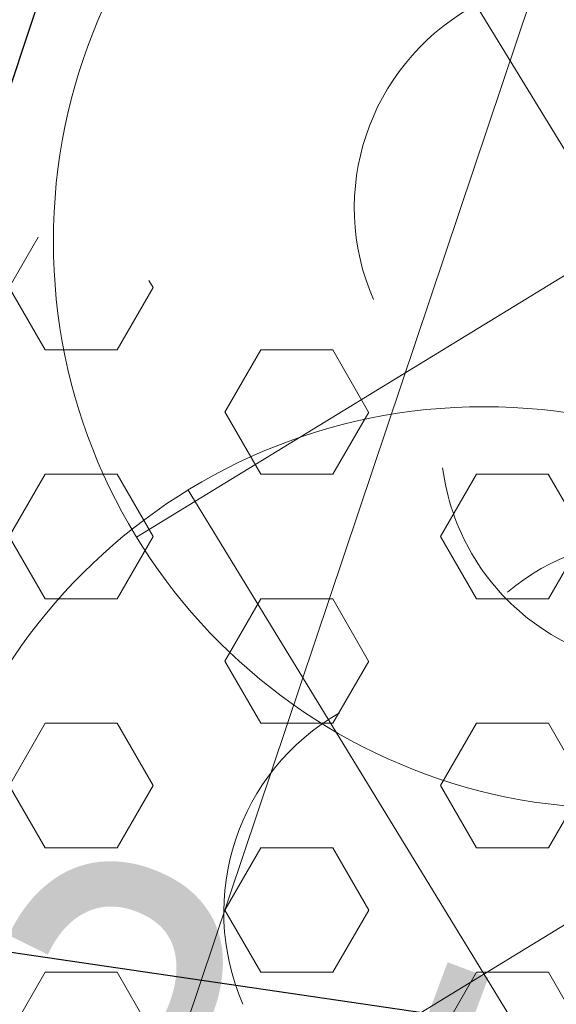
# Model space of a CAD drawing. Header units: metres. Extents: x 6599773 to 13199707, y 5688499 to 11377233.
# Tile 74 of 256: x 6599921.663 to 6599922.596, y 5688756.522 to 5688758.234. Entities that reach past the tile are written whole.
import ezdxf
from ezdxf import colors
from ezdxf.entities.mleader import LeaderData, LeaderLine
from ezdxf.enums import TextEntityAlignment as Align
from ezdxf.math import Vec2, Vec3

# ---------------------------------------------------------------- set-up
doc = ezdxf.new("R2010")
doc.units = ezdxf.units.M
doc.header["$MEASUREMENT"] = 0
for name, pattern in [('1', [0]), ('BUF', [0]), ('GUK', [2, 1.5, -0.5])]:
    doc.linetypes.add(name, pattern=pattern)
doc.layers.get('0').update_dxf_attribs({"linetype": 'CONTINUOUS', "lineweight": 5})
for name, color, linetype, lineweight in [('_kolor chodnik', 50, '1', 0), ('_kolor umocn', 7, '1', 5), ('_kolor zjazdy kostka', 7, '1', 0), ('_kolor ścieżka', 10, '1', 0), ('_opiskd', 14, 'CONTINUOUS', 15), ('_wycinka', 10, 'BUF', 15), ('AS__Nowe_granice', 140, 'CONTINUOUS', 30), ('Kontury', 90, 'GUK', 5), ('OTK_L_5', 7, 'CONTINUOUS', 5), ('OTZ_L_1', 7, 'CONTINUOUS', 5), ('OTZ_T_0', 7, 'CONTINUOUS', 13), ('P_SUKP_E_T_0', 7, 'CONTINUOUS', 5)]:
    doc.layers.add(name, color=color, linetype=linetype, lineweight=lineweight)
doc.layers.add('_kolor jezdnia', color=7, linetype='1', lineweight=0, true_color=0x00dbdb)
doc.styles.add('opis drzewa', font='ARIALN.TTF', dxfattribs={"width": 0.7, "height": 1.6})
doc.styles.add('STYL_ARIAL', font='ARIALN.TTF', dxfattribs={"width": 0.75, "oblique": 0.1})
pattern_1 = [(45, (0, 0), (-0.1767766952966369, 0.1767766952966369), []), (135, (0, 0), (-0.1767766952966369, -0.1767766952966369), [])]

# ---------------------------------------------------------------- blocks, each defined once
blk = doc.blocks.new('ddddd')
at = {"layer": '_wycinka'}
for p, q in [((6600244.106448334, 5690836.218476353), (6600245.135551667, 5690834.535523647)), ((6600245.462476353, 5690835.891551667), (6600243.779523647, 5690834.862448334))]:
    blk.add_line(p, q, dxfattribs=at)
blk.add_circle((6600244.621, 5690835.377), 0.986329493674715, dxfattribs=at)
blk = doc.blocks.new('_Dot')
at = {"color": 0, "linetype": 'ByBlock', "lineweight": -2}
blk.add_line((-0.5, 0), (-1, 0), dxfattribs=at)
at = {"color": 0, "linetype": 'ByBlock', "const_width": 0.5}
blk.add_lwpolyline([(-0.25, 0, 1), (0.25, 0, 1)], format="xyb", close=True, dxfattribs=at)
blk = doc.blocks.new('922')
at = {"layer": 'OTZ_T_0', "color": 0}
blk.add_circle((0, 0), 0.05, dxfattribs=at)
for centre, radius, start, end in [((0, 0.35), 0.4, 50.114, 129.886), ((-0.35, 0.1), 0.4, 119.84816, 203.51949), ((0.35, 0.1), 0.4, 336.88451, 60.15184), ((-0.2, -0.3), 0.4, 187.477, 278.47884), ((0.2, -0.275), 0.425, 262.6459300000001, 349.62892)]:
    blk.add_arc(centre, radius, start, end, dxfattribs=at)

msp = doc.modelspace()

# ---------------------------------------------------------------- hatches: boundary and pattern name
at = {"layer": '_kolor chodnik'}
h = msp.add_hatch(dxfattribs=at)
h.set_pattern_fill('ANSI37', color=256, scale=2)
h.set_pattern_definition(pattern_1)
h.paths.add_polyline_path([(6599849.938171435, 5688542.085872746), (6599852.232147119, 5688548.938742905), (6599853.573135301, 5688548.489851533), (6599853.827082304, 5688549.248475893), (6599851.793849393, 5688549.929093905), (6599849.895278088, 5688548.982823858), (6599847.823506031, 5688542.793750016)])
edge = h.paths.add_edge_path()
edge.add_line((6600018.106075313, 5689087.454911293), (6600022.42781917, 5689091.229234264))
edge.add_line((6600022.42781917, 5689091.229234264), (6600020.233254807, 5689093.742094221))
edge.add_line((6600020.233254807, 5689093.742094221), (6600017.159471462, 5689091.057656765))
edge.add_arc((6600023.275194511, 5689085.3851404), 8.341433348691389, 137.1531559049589, 148.8016577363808)
edge.add_line((6600016.140105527, 5689089.706021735), (6600018.106075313, 5689087.454911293))
h.paths.add_polyline_path([(6600038.501784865, 5689187.592294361), (6600037.906968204, 5689187.700586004), (6600037.63829624, 5689186.224843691), (6600038.240083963, 5689186.115282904)])
h.paths.add_polyline_path([(6600069.098302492, 5689360.276020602), (6600068.321239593, 5689360.413462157), (6600068.064048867, 5689358.936495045), (6600068.836639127, 5689358.799546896)])
h.paths.add_polyline_path([(6600082.393785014, 5689362.950258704), (6600082.941124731, 5689366.103121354), (6600081.481377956, 5689366.361351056), (6600080.923159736, 5689363.210828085)])
h.paths.add_polyline_path([(6600074.022236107, 5689388.065861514), (6600072.983907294, 5689388.249860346), (6600072.723374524, 5689386.77253894), (6600073.760538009, 5689386.588865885)])
h.paths.add_polyline_path([(6600105.613104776, 5689486.405659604), (6600106.749499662, 5689489.711933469), (6600105.298891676, 5689490.233346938), (6600104.143487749, 5689486.917306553)], flags=17)
h.paths.add_polyline_path([(6600132.519778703, 5689678.737346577), (6600131.761827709, 5689678.896110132), (6600131.444670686, 5689677.429261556), (6600132.212256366, 5689677.269208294)])
h.paths.add_polyline_path([(6600156.649397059, 5689798.7449027), (6600156.48800471, 5689797.958860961), (6600157.450195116, 5689797.757316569), (6600157.615023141, 5689798.542205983)])
h.paths.add_polyline_path([(6600189.055358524, 5689948.643107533), (6600187.902868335, 5689948.884512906), (6600187.600024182, 5689947.417400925), (6600188.748131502, 5689947.176379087)])
edge = h.paths.add_edge_path()
edge.add_line((6600204.459383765, 5690032.969035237), (6600204.153258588, 5690031.227801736))
edge.add_arc((6600202.328347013, 5690027.299936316), 4.331100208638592, 41.85300125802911, 65.08011549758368, ccw=False)
edge.add_arc((6600032.90393149, 5690051.979071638), 174.020003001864, 352.8070218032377, 353.495463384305)
edge.add_arc((6600202.372679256, 5690027.343587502), 5.999999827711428, 55.12102442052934, 69.64815978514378)
edge = h.paths.add_edge_path()
edge.add_line((6600205.046027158, 5690040.265402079), (6600204.972740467, 5690038.483452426))
edge.add_arc((6600203.986269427, 5690044.401803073), 5.999999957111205, 279.4630688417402, 294.9140560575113)
edge.add_line((6600206.513819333, 5690038.960158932), (6600206.607027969, 5690041.030672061))
edge.add_arc((6600203.986269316, 5690044.401803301), 4.270000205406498, 284.3702444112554, 307.86193139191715, ccw=False)
edge = h.paths.add_edge_path()
edge.add_arc((6600203.547470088, 5690044.558759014), 6.446878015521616, 324.4350091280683, 356.2013368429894, ccw=False)
edge.add_arc((6600203.986269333, 5690044.401803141), 6.00000007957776, 323.2169970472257, 357.4193489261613)
h.paths.add_polyline_path([(6600208.910055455, 5690121.713696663), (6600208.146285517, 5690121.748120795), (6600207.125602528, 5690121.794124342), (6600209.971605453, 5690121.665851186)])
edge = h.paths.add_edge_path()
edge.add_line((6600238.769818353, 5690481.648294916), (6600240.338176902, 5690490.873746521))
edge.add_line((6600240.338176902, 5690490.873746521), (6600241.251295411, 5690510.829461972))
edge.add_line((6600241.251295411, 5690510.829461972), (6600239.524022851, 5690510.928942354))
edge.add_line((6600239.524022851, 5690510.928942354), (6600238.633343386, 5690491.167757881))
edge.add_line((6600238.633343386, 5690491.167757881), (6600234.579716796, 5690467.661262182))
edge.add_line((6600234.579716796, 5690467.661262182), (6600234.449796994, 5690464.966873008))
edge.add_arc((6600242.443669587, 5690464.607462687), 8.00194818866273, 177.4256738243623, 268.2543056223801)
edge.add_line((6600242.199903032, 5690456.609228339), (6600242.216657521, 5690457.359274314))
edge.add_line((6600242.216657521, 5690457.359274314), (6600242.305257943, 5690458.836738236))
edge.add_arc((6600242.444504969, 5690464.607952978), 5.772894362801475, 177.0298084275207, 268.6178439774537, ccw=False)
edge.add_line((6600236.679365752, 5690464.907083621), (6600236.951876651, 5690470.95443634))
edge.add_line((6600236.951876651, 5690470.95443634), (6600238.150786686, 5690478.210832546))
edge.add_line((6600238.150786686, 5690478.210832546), (6600238.769818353, 5690481.648294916))
h.paths.add_polyline_path([(6600238.769818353, 5690481.648294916), (6600238.150786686, 5690478.210832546), (6600239.670056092, 5690477.930590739), (6600240.266710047, 5690481.376366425)], flags=17)
edge = h.paths.add_edge_path()
edge.add_line((6600223.366500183, 5690460.339976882), (6600223.276803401, 5690457.948865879))
edge.add_arc((6600221.105749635, 5690465.64864014), 7.999999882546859, 285.7465040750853, 299.8464885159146)
edge.add_line((6600225.08717264, 5690458.709744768), (6600225.240084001, 5690461.623695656))
edge.add_arc((6600221.105749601, 5690465.648640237), 5.769999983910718, 293.06724420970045, 315.7681070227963, ccw=False)
edge = h.paths.add_edge_path()
edge.add_arc((6600220.025145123, 5690444.676291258), 5.77000016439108, 37.996647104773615, 59.94382588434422, ccw=False)
edge.add_line((6600224.572175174, 5690448.22839199), (6600224.817793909, 5690451.081798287))
edge.add_arc((6600220.025145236, 5690444.676291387), 7.999999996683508, 53.19588653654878, 68.15166733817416)
edge.add_line((6600223.00235276, 5690452.101669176), (6600222.91504296, 5690449.670427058))
edge = h.paths.add_edge_path()
edge.add_arc((6600221.105749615, 5690465.648640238), 7.999999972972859, 328.0222308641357, 357.0132597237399)
edge.add_line((6600229.094882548, 5690465.23180147), (6600229.218816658, 5690467.593604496))
edge.add_line((6600229.218816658, 5690467.593604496), (6600228.218919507, 5690467.645774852))
edge.add_line((6600228.218919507, 5690467.645774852), (6600227.891778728, 5690461.411918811))
h.paths.add_polyline_path([(6600200.980142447, 5690012.236744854), (6600202.31727834, 5690011.956662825), (6600202.522293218, 5690012.935421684), (6600201.182321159, 5690013.216097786)])
h.paths.add_polyline_path([(6600196.457878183, 5689983.98337835), (6600195.202332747, 5689984.246370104), (6600194.899091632, 5689982.777335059), (6600196.150355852, 5689982.515240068)])
edge = h.paths.add_edge_path()
edge.add_line((6600112.305909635, 5689517.99101877), (6600112.691041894, 5689519.807934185))
edge.add_line((6600112.691041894, 5689519.807934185), (6600113.245521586, 5689522.423769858))
edge.add_line((6600113.245521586, 5689522.423769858), (6600111.553124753, 5689522.782507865))
edge.add_line((6600111.553124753, 5689522.782507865), (6600107.405864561, 5689503.217226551))
edge.add_line((6600107.405864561, 5689503.217226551), (6600099.494506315, 5689480.361667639))
edge.add_line((6600099.494506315, 5689480.361667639), (6600099.182814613, 5689478.891218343))
edge.add_arc((6600107.008997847, 5689477.232359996), 8.000059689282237, 168.0325629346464, 257.7529108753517)
edge.add_line((6600105.311960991, 5689469.414366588), (6600105.784990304, 5689471.593619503))
edge.add_arc((6600107.008927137, 5689477.232314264), 5.769999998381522, 168.0321375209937, 257.7533362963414, ccw=False)
edge.add_line((6600101.364343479, 5689478.42879883), (6600101.647245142, 5689479.76342708))
edge.add_line((6600101.647245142, 5689479.76342708), (6600104.143487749, 5689486.917306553))
edge.add_line((6600104.143487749, 5689486.917306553), (6600105.298891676, 5689490.233346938))
edge.add_line((6600105.298891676, 5689490.233346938), (6600108.240043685, 5689498.809726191))
edge.add_line((6600108.240043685, 5689498.809726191), (6600112.305909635, 5689517.99101877))
h.paths.add_polyline_path([(6600136.009573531, 5689645.499114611), (6600138.333647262, 5689645.012304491), (6600138.661671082, 5689646.578318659), (6600134.869459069, 5689647.372651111)])
at = {"layer": '_kolor jezdnia'}
h = msp.add_hatch(dxfattribs=at)
h.set_pattern_fill('ANSI37', color=256, scale=2.2)
h.set_pattern_definition([(311.9999999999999, (0, 0), (0.2043648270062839, 0.1840109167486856), []), (41.99999999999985, (0, 0), (-0.1840109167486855, 0.2043648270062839), [])])
edge = h.paths.add_edge_path()
edge.add_line((6599833.066047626, 5688539.933393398), (6599850.649511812, 5688527.983462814))
edge.add_arc((6599857.337592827, 5688536.653968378), 10.95025544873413, 169.5012687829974, 232.3548431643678, ccw=False)
edge.add_arc((6599858.085851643, 5688536.618142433), 11.69295282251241, 162.2507788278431, 169.9967502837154, ccw=False)
edge.add_line((6599846.949484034, 5688540.182754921), (6599847.823506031, 5688542.793750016))
edge.add_line((6599847.823506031, 5688542.793750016), (6599849.895278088, 5688548.982823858))
edge.add_line((6599849.895278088, 5688548.982823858), (6599852.434748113, 5688556.56906746))
edge.add_line((6599852.434748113, 5688556.56906746), (6599928.48625871, 5688783.760284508))
edge.add_line((6599928.48625871, 5688783.760284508), (6599931.025728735, 5688791.34652811))
edge.add_line((6599931.025728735, 5688791.34652811), (6599996.657773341, 5688987.411326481))
edge.add_line((6599996.657773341, 5688987.411326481), (6599999.197243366, 5688994.997570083))
edge.add_line((6599999.197243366, 5688994.997570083), (6600021.930100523, 5689062.908193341))
edge.add_line((6600021.930100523, 5689062.908193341), (6600017.620224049, 5689067.371531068))
edge.add_line((6600017.620224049, 5689067.371531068), (6600016.714558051, 5689064.654078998))
edge.add_line((6600016.714558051, 5689064.654078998), (6600012.423620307, 5689051.835617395))
edge.add_line((6600012.423620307, 5689051.835617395), (6600009.884150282, 5689044.249373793))
edge.add_line((6600009.884150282, 5689044.249373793), (6599977.53516164, 5688947.612159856))
edge.add_line((6599977.53516164, 5688947.612159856), (6599974.995691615, 5688940.025916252))
edge.add_line((6599974.995691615, 5688940.025916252), (6599942.096912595, 5688841.746295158))
edge.add_line((6599942.096912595, 5688841.746295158), (6599939.557442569, 5688834.160051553))
edge.add_line((6599939.557442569, 5688834.160051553), (6599882.679288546, 5688664.246042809))
edge.add_line((6599882.679288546, 5688664.246042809), (6599880.139818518, 5688656.659799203))
edge.add_line((6599880.139818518, 5688656.659799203), (6599852.464543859, 5688573.984527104))
edge.add_line((6599852.464543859, 5688573.984527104), (6599842.470137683, 5688544.127903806))
edge.add_arc((6599835.706422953, 5688546.652910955), 7.219660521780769, 248.54809133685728, 339.52856074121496, ccw=False)
h.paths.add_polyline_path([(6600044.653202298, 5689172.271628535), (6600046.276244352, 5689181.431901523), (6600047.759199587, 5689189.801539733), (6600051.0603021, 5689208.432603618), (6600052.368792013, 5689215.817578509), (6600054.808584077, 5689229.587499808), (6600056.11707399, 5689236.972474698), (6600057.346666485, 5689243.912161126), (6600058.655146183, 5689251.297078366), (6600058.831439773, 5689252.292060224), (6600060.098987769, 5689259.445963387), (6600060.139929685, 5689259.677035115), (6600061.407468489, 5689266.830886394), (6600072.329030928, 5689328.470998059), (6600073.637511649, 5689335.855921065), (6600077.337304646, 5689356.73715072), (6600078.820259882, 5689365.106788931), (6600081.142794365, 5689378.214921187), (6600082.53851694, 5689386.092227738), (6600095.187867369, 5689457.483787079), (6600091.082877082, 5689465.8405575), (6600089.043088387, 5689454.328211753), (6600087.870641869, 5689447.711051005), (6600087.560133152, 5689445.958573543), (6600086.562151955, 5689440.326076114), (6600082.433200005, 5689417.022719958), (6600080.95024477, 5689408.65308175), (6600077.202698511, 5689387.502337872), (6600075.719743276, 5689379.132699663), (6600073.469199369, 5689366.430874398), (6600071.986244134, 5689358.061236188), (6600069.986864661, 5689346.776955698), (6600068.591142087, 5689338.899649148), (6600065.559290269, 5689321.78820693), (6600064.163567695, 5689313.91090038), (6600059.719426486, 5689288.828650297), (6600058.323703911, 5689280.951343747), (6600057.563846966, 5689276.662793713), (6600056.168124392, 5689268.785487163), (6600054.804920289, 5689261.091711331), (6600053.409197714, 5689253.214404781), (6600053.264817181, 5689252.399536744), (6600051.869094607, 5689244.522230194), (6600051.183555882, 5689240.653124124), (6600049.787833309, 5689232.775817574), (6600046.593849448, 5689214.749319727), (6600045.198126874, 5689206.872013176), (6600044.41754409, 5689202.466488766), (6600042.934588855, 5689194.096850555), (6600036.429952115, 5689157.38538759), (6600034.94699688, 5689149.01574938), (6600030.579776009, 5689124.367629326), (6600027.529365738, 5689107.151445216), (6600024.895072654, 5689094.014582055), (6600030.583685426, 5689094.264316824), (6600032.945013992, 5689106.191885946), (6600043.170247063, 5689163.901990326)])
edge = h.paths.add_edge_path()
edge.add_line((6600111.106812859, 5689535.144351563), (6600111.256844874, 5689535.85214863))
edge.add_line((6600111.256844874, 5689535.85214863), (6600112.915748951, 5689543.678261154))
edge.add_line((6600112.915748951, 5689543.678261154), (6600117.304772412, 5689564.384094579))
edge.add_line((6600117.304772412, 5689564.384094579), (6600119.067357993, 5689572.699339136))
edge.add_line((6600119.067357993, 5689572.699339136), (6600120.087667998, 5689577.512794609))
edge.add_line((6600120.087667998, 5689577.512794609), (6600121.64289057, 5689584.849775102))
edge.add_line((6600121.64289057, 5689584.849775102), (6600128.436769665, 5689616.900852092))
edge.add_line((6600128.436769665, 5689616.900852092), (6600129.991992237, 5689624.237832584))
edge.add_line((6600129.991992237, 5689624.237832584), (6600132.660554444, 5689636.827148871))
edge.add_line((6600132.660554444, 5689636.827148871), (6600133.208838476, 5689639.444704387))
edge.add_line((6600133.208838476, 5689639.444704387), (6600134.848957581, 5689647.274775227))
edge.add_line((6600134.848957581, 5689647.274775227), (6600138.97649476, 5689666.979995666))
edge.add_line((6600138.97649476, 5689666.979995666), (6600140.51410642, 5689674.320687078))
edge.add_line((6600140.51410642, 5689674.320687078), (6600145.209128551, 5689696.735129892))
edge.add_line((6600145.209128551, 5689696.735129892), (6600146.746740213, 5689704.075821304))
edge.add_line((6600146.746740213, 5689704.075821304), (6600151.462308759, 5689726.588354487))
edge.add_line((6600151.462308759, 5689726.588354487), (6600152.999920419, 5689733.929045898))
edge.add_line((6600152.999920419, 5689733.929045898), (6600155.244070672, 5689744.642813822))
edge.add_line((6600155.244070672, 5689744.642813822), (6600156.781682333, 5689751.983505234))
edge.add_line((6600156.781682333, 5689751.983505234), (6600161.635515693, 5689775.156126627))
edge.add_line((6600161.635515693, 5689775.156126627), (6600163.378142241, 5689783.475576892))
edge.add_line((6600163.378142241, 5689783.475576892), (6600163.850769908, 5689785.731942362))
edge.add_line((6600163.850769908, 5689785.731942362), (6600167.028500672, 5689800.90270461))
edge.add_line((6600167.028500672, 5689800.90270461), (6600179.490888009, 5689860.399222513))
edge.add_line((6600179.490888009, 5689860.399222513), (6600181.233514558, 5689868.718672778))
edge.add_line((6600181.233514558, 5689868.718672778), (6600181.84713393, 5689871.648144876))
edge.add_line((6600181.84713393, 5689871.648144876), (6600183.38474559, 5689878.988836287))
edge.add_line((6600183.38474559, 5689878.988836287), (6600184.935818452, 5689886.393792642))
edge.add_line((6600184.935818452, 5689886.393792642), (6600186.575937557, 5689894.223863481))
edge.add_line((6600186.575937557, 5689894.223863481), (6600194.051338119, 5689929.912074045))
edge.add_line((6600194.051338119, 5689929.912074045), (6600195.691457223, 5689937.742144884))
edge.add_line((6600195.691457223, 5689937.742144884), (6600202.915799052, 5689972.231779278))
edge.add_line((6600202.915799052, 5689972.231779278), (6600204.555918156, 5689980.061850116))
edge.add_line((6600204.555918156, 5689980.061850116), (6600206.062781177, 5689987.255744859))
edge.add_line((6600206.062781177, 5689987.255744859), (6600207.702900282, 5689995.085815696))
edge.add_line((6600207.702900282, 5689995.085815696), (6600210.232559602, 5690007.162628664))
edge.add_line((6600210.232559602, 5690007.162628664), (6600211.694938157, 5690014.144150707))
edge.add_arc((6600028.177652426, 5690052.584442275), 187.5000004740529, 348.1696294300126, 357.4195276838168)
edge.add_line((6600215.487522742, 5690044.142720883), (6600208.310270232, 5690026.480446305))
edge.add_arc((6600032.903933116, 5690051.97907145), 177.2500013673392, 348.1696294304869, 351.7289130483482, ccw=False)
edge.add_line((6600206.38894146, 5690015.640182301), (6600205.966941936, 5690013.625519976))
edge.add_line((6600205.966941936, 5690013.625519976), (6600204.326822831, 5690005.795449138))
edge.add_line((6600204.326822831, 5690005.795449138), (6600197.076961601, 5689971.183982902))
edge.add_line((6600197.076961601, 5689971.183982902), (6600195.334335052, 5689962.864532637))
edge.add_line((6600195.334335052, 5689962.864532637), (6600193.44722506, 5689953.855305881))
edge.add_line((6600193.44722506, 5689953.855305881), (6600191.909227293, 5689946.512771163))
edge.add_line((6600191.909227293, 5689946.512771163), (6600185.49684423, 5689915.899498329))
edge.add_line((6600185.49684423, 5689915.899498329), (6600183.856521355, 5689908.068454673))
edge.add_line((6600183.856521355, 5689908.068454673), (6600182.066605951, 5689899.523243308))
edge.add_line((6600182.066605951, 5689899.523243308), (6600180.32407057, 5689891.204228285))
edge.add_line((6600180.32407057, 5689891.204228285), (6600174.320344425, 5689862.541919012))
edge.add_line((6600174.320344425, 5689862.541919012), (6600172.577809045, 5689854.222903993))
edge.add_line((6600172.577809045, 5689854.222903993), (6600163.663810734, 5689811.666703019))
edge.add_line((6600163.663810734, 5689811.666703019), (6600162.023782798, 5689803.837067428))
edge.add_line((6600162.023782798, 5689803.837067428), (6600160.924220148, 5689798.587659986))
edge.add_line((6600160.924220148, 5689798.587659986), (6600159.279208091, 5689790.734229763))
edge.add_line((6600159.279208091, 5689790.734229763), (6600157.107250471, 5689780.365115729))
edge.add_line((6600157.107250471, 5689780.365115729), (6600155.462238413, 5689772.511685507))
edge.add_line((6600155.462238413, 5689772.511685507), (6600153.380318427, 5689762.572418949))
edge.add_line((6600153.380318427, 5689762.572418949), (6600151.735124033, 5689754.718118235))
edge.add_line((6600151.735124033, 5689754.718118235), (6600148.586504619, 5689739.686336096))
edge.add_line((6600148.586504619, 5689739.686336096), (6600146.885007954, 5689731.563243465))
edge.add_line((6600146.885007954, 5689731.563243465), (6600141.75088822, 5689707.052510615))
edge.add_line((6600141.75088822, 5689707.052510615), (6600140.110896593, 5689699.223048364))
edge.add_line((6600140.110896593, 5689699.223048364), (6600133.483561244, 5689667.583574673))
edge.add_line((6600133.483561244, 5689667.583574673), (6600131.860394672, 5689659.834436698))
edge.add_line((6600131.860394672, 5689659.834436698), (6600131.740984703, 5689659.26436315))
edge.add_line((6600131.740984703, 5689659.26436315), (6600130.117814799, 5689651.515209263))
edge.add_line((6600130.117814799, 5689651.515209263), (6600127.278733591, 5689637.961189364))
edge.add_line((6600127.278733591, 5689637.961189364), (6600126.924568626, 5689636.290366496))
edge.add_line((6600126.924568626, 5689636.290366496), (6600125.166244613, 5689627.995226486))
edge.add_line((6600125.166244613, 5689627.995226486), (6600118.009503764, 5689594.232298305))
edge.add_line((6600118.009503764, 5689594.232298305), (6600116.251179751, 5689585.937158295))
edge.add_line((6600116.251179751, 5689585.937158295), (6600113.665314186, 5689573.737975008))
edge.add_line((6600113.665314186, 5689573.737975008), (6600111.898534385, 5689565.402943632))
edge.add_line((6600111.898534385, 5689565.402943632), (6600104.889982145, 5689532.33911599))
edge.add_line((6600104.889982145, 5689532.33911599), (6600103.226635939, 5689524.492047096))
edge.add_line((6600103.226635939, 5689524.492047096), (6600096.623876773, 5689493.342605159))
edge.add_line((6600096.623876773, 5689493.342605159), (6600094.968986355, 5689485.53542763))
edge.add_line((6600094.968986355, 5689485.53542763), (6600094.300101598, 5689482.379870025))
edge.add_line((6600094.300101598, 5689482.379870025), (6600099.182814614, 5689478.891218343))
edge.add_line((6600099.182814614, 5689478.891218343), (6600099.494506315, 5689480.361667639))
edge.add_line((6600099.494506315, 5689480.361667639), (6600111.106812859, 5689535.144351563))
edge = h.paths.add_edge_path()
edge.add_arc((6600239.213891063, 5690851.4003676), 10.0000000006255, -2.8342403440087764, 76.13703556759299, ccw=False)
edge.add_line((6600249.201658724, 5690850.905901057), (6600249.082723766, 5690848.503524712))
edge.add_line((6600249.082723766, 5690848.503524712), (6600247.016487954, 5690806.767468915))
edge.add_line((6600247.016487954, 5690806.767468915), (6600246.092398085, 5690789.152178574))
edge.add_line((6600246.092398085, 5690789.152178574), (6600233.768116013, 5690572.015170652))
edge.add_line((6600233.768116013, 5690572.015170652), (6600228.959056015, 5690465.29620206))
edge.add_line((6600228.959056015, 5690465.29620206), (6600234.588724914, 5690465.017134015))
edge.add_line((6600234.588724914, 5690465.017134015), (6600239.26254019, 5690571.767576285))
edge.add_line((6600239.26254019, 5690571.767576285), (6600252.505038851, 5690806.400146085))
edge.add_line((6600252.505038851, 5690806.400146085), (6600254.569211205, 5690848.094521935))
edge.add_arc((6600262.559425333, 5690847.6989487), 7.999999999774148, 76.13703557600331, 177.1657596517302, ccw=False)
edge.add_line((6600264.476229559, 5690855.465921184), (6600241.609896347, 5690861.109083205))
edge = h.paths.add_edge_path()
edge.add_line((6600250.031475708, 5690451.625307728), (6600250.231741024, 5690455.772579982))
edge.add_line((6600250.231741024, 5690455.772579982), (6600246.257763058, 5690456.417303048))
edge.add_line((6600246.257763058, 5690456.417303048), (6600242.171761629, 5690456.61060902))
edge.add_arc((6600242.563100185, 5690464.586983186), 7.985968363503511, 176.9123644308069, 267.1911945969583, ccw=False)
edge.add_line((6600234.588724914, 5690465.017134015), (6600228.959056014, 5690465.29620206))
edge.add_arc((6600220.965133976, 5690465.657286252), 8.002072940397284, 267.8289300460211, 357.413716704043, ccw=False)
edge.add_line((6600220.661989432, 5690457.660957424), (6600212.406915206, 5690458.119572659))
edge.add_line((6600212.406915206, 5690458.119572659), (6600208.431872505, 5690457.817501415))
edge.add_line((6600208.431872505, 5690457.817501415), (6600208.233912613, 5690454.548331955))
edge.add_line((6600208.233912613, 5690454.548331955), (6600212.129565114, 5690453.127270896))
edge.add_line((6600212.129565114, 5690453.127270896), (6600218.640548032, 5690452.76554962))
edge.add_line((6600218.640548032, 5690452.76554962), (6600216.486747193, 5690452.885205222))
edge.add_line((6600216.486747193, 5690452.885205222), (6600220.46890539, 5690452.663974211))
edge.add_arc((6600220.025145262, 5690444.676291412), 7.999999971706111, -0.3386579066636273, 86.8201700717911, ccw=False)
edge.add_line((6600228.025005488, 5690444.629006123), (6600227.803602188, 5690439.649256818))
edge.add_line((6600227.803602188, 5690439.649256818), (6600226.885525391, 5690435.936828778))
edge.add_line((6600226.885525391, 5690435.936828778), (6600225.534849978, 5690405.967249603))
edge.add_line((6600225.534849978, 5690405.967249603), (6600226.115199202, 5690402.187514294))
edge.add_line((6600226.115199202, 5690402.187514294), (6600213.445139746, 5690121.008786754))
edge.add_line((6600213.445139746, 5690121.008786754), (6600213.352800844, 5690118.960058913))
edge.add_line((6600213.352800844, 5690118.960058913), (6600209.980184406, 5690044.131649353))
edge.add_arc((6600203.986269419, 5690044.401803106), 5.999999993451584, 257.4162346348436, 357.41934921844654, ccw=False)
edge.add_line((6600202.679069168, 5690038.545931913), (6600201.589735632, 5690033.666039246))
edge.add_line((6600201.589735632, 5690033.666039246), (6600203.67987942, 5690033.199458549))
edge.add_arc((6600202.372679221, 5690027.343587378), 5.999999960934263, -8.27108729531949, 77.41623506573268, ccw=False)
edge.add_line((6600208.310270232, 5690026.480446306), (6600215.487522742, 5690044.142720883))
edge.add_line((6600215.487522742, 5690044.142720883), (6600216.199687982, 5690059.944661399))
edge.add_line((6600216.199687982, 5690059.944661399), (6600216.537356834, 5690067.437056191))
edge.add_line((6600216.537356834, 5690067.437056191), (6600223.893528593, 5690230.66011469))
edge.add_line((6600223.893528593, 5690230.66011469), (6600224.231197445, 5690238.152509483))
edge.add_line((6600224.231197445, 5690238.152509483), (6600233.507835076, 5690443.987992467))
edge.add_arc((6600241.499722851, 5690443.627812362), 7.999999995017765, 87.29208981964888, 177.4195277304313, ccw=False)
edge.add_line((6600241.877677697, 5690451.618879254), (6600246.021541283, 5690451.422886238))
edge.add_line((6600246.021541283, 5690451.422886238), (6600246.427694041, 5690451.443388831))
edge.add_line((6600246.427694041, 5690451.443388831), (6600246.793970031, 5690451.461878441))
edge.add_line((6600246.793970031, 5690451.461878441), (6600250.031475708, 5690451.625307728))
edge = h.paths.add_edge_path()
edge.add_line((6600007.33756506, 5689086.20374581), (6600006.980466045, 5689080.740822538))
edge.add_line((6600006.980466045, 5689080.740822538), (6600007.229745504, 5689080.720859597))
edge.add_line((6600007.229745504, 5689080.720859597), (6600008.093335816, 5689080.601653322))
edge.add_line((6600008.093335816, 5689080.601653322), (6600008.702681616, 5689080.53831051))
edge.add_arc((6600008.140193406, 5689070.554142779), 9.999999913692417, -18.557800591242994, 86.77547804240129, ccw=False)
edge.add_line((6600017.620224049, 5689067.371531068), (6600021.930100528, 5689062.908193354))
edge.add_arc((6599734.83819726, 5689159.011261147), 302.7499967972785, 341.4922000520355, 343.8640860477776)
edge.add_arc((6600034.895369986, 5689072.315877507), 9.581213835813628, 98.63328270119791, 164.5273290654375, ccw=False)
edge.add_line((6600033.457137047, 5689081.788529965), (6600033.832640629, 5689081.798737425))
edge.add_line((6600033.832640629, 5689081.798737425), (6600034.422462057, 5689082.05700874))
edge.add_line((6600034.422462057, 5689082.05700874), (6600036.833623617, 5689082.139040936))
edge.add_line((6600036.833623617, 5689082.139040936), (6600036.730225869, 5689087.148851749))
edge.add_line((6600036.730225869, 5689087.148851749), (6600036.579860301, 5689087.134303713))
edge.add_arc((6600036.479565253, 5689093.136286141), 6.002820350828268, 169.1687651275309, 270.9573417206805, ccw=False)
edge.add_line((6600030.583685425, 5689094.264316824), (6600024.895072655, 5689094.014582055))
edge.add_arc((6600015.200558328, 5689096.162123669), 9.929528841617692, 271.0943432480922, 347.5094668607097, ccw=False)
edge.add_arc((6600014.909438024, 5689089.646776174), 3.446070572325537, 264.4236009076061, 278.0194998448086, ccw=False)
edge.add_line((6600014.574573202, 5689086.217014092), (6600014.299554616, 5689086.232508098))
edge.add_line((6600014.299554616, 5689086.232508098), (6600010.474232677, 5689086.448019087))
edge.add_line((6600010.474232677, 5689086.448019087), (6600007.33756506, 5689086.20374581))
edge = h.paths.add_edge_path()
edge.add_line((6600105.490725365, 5689463.953528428), (6600106.927559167, 5689464.047234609))
edge.add_line((6600106.927559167, 5689464.047234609), (6600107.835, 5689468.66))
edge.add_line((6600107.835, 5689468.66), (6600105.311960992, 5689469.414366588))
edge.add_arc((6600107.008997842, 5689477.232359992), 8.000059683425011, 168.0325628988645, 257.7529109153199, ccw=False)
edge.add_line((6600099.182814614, 5689478.891218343), (6600094.300101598, 5689482.379870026))
edge.add_arc((6600586.245114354, 5689378.10423892), 502.8750369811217, 168.032376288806, 169.9522165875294)
edge.add_line((6600091.082877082, 5689465.8405575), (6600095.187867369, 5689457.483787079))
edge.add_arc((6600103.06517392, 5689456.088064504), 8.000000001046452, 77.7533362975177, 169.9524553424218, ccw=False)
edge.add_line((6600104.762140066, 5689463.906012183), (6600105.490725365, 5689463.953528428))
at = {"layer": '_kolor umocn', "ltscale": 0.5}
h = msp.add_hatch(dxfattribs=at)
h.set_pattern_fill('HEX', color=256)
h.set_pattern_definition([(0, (-314.5427416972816, -1949.827712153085), (0, 0.2165063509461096), [0.125, -0.25]), (120, (-314.5427416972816, -1949.827712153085), (-0.1875, -0.1082531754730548), [0.1249999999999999, -0.2499999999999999]), (59.99999999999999, (-314.4177416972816, -1949.827712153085), (-0.1875, 0.1082531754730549), [0.125, -0.25])])
h.paths.add_polyline_path([(6599922.983148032, 5688757.397327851), (6599920.72107004, 5688758.200379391), (6599919.898920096, 5688755.744343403), (6599922.165727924, 5688754.955421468)])
at = {"layer": '_kolor zjazdy kostka'}
h = msp.add_hatch(dxfattribs=at)
h.set_pattern_fill('ANSI37', color=256, scale=2)
h.set_pattern_definition(pattern_1)
h.paths.add_polyline_path([(6600244.137440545, 5690813.934732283), (6600242.369522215, 5690814.022127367), (6600242.097568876, 5690808.528921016), (6600243.865482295, 5690808.44142671)])
h.paths.add_polyline_path([(6600247.012128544, 5690806.679412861), (6600247.44273645, 5690815.377295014), (6600247.393289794, 5690814.378518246), (6600247.113277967, 5690808.722537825)])
h.paths.add_polyline_path([(6600242.297085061, 5690788.088808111), (6600240.958726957, 5690788.155683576), (6600240.648818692, 5690782.664569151), (6600241.987258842, 5690782.599147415)])
h.paths.add_polyline_path([(6600245.558275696, 5690780.919298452), (6600246.037231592, 5690789.405686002), (6600244.985820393, 5690788.453468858), (6600244.612601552, 5690781.981345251)])
h.paths.add_polyline_path([(6600241.348405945, 5690723.711515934), (6600242.272017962, 5690722.691689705), (6600242.749709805, 5690731.155680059), (6600241.698138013, 5690730.203317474), (6600241.472690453, 5690726.27550499)])
h.paths.add_polyline_path([(6600225.772794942, 5690394.589141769), (6600224.731429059, 5690393.637598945), (6600224.461246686, 5690387.644646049), (6600225.412923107, 5690386.603142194)])
h.paths.add_polyline_path([(6600223.012390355, 5690333.280720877), (6600223.372595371, 5690341.272607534), (6600222.32835346, 5690340.318436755), (6600222.058239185, 5690334.324941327)])
h.paths.add_polyline_path([(6600215.496388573, 5690166.390602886), (6600215.856593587, 5690174.382489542), (6600214.812834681, 5690173.428760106), (6600214.542018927, 5690167.435062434)])
h.paths.add_polyline_path([(6600212.446537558, 5690121.053392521), (6600213.399499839, 5690120.010473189), (6600213.788744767, 5690128.503024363), (6600212.745135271, 5690127.54943145)])
h.paths.add_polyline_path([(6600209.977420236, 5690121.665589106), (6600210.225142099, 5690127.162117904), (6600207.346107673, 5690127.291879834), (6600207.119593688, 5690121.794395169)])
h.paths.add_polyline_path([(6600207.950178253, 5690070.725854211), (6600204.880846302, 5690070.828947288), (6600204.643784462, 5690065.333808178), (6600207.702521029, 5690065.204598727)])
h.paths.add_polyline_path([(6600200.981479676, 5690012.236464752), (6600199.969248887, 5690007.339980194), (6600201.282587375, 5690007.064882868), (6600202.31726072, 5690011.956666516)])
h.paths.add_polyline_path([(6600193.613960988, 5689970.406358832), (6600192.398010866, 5689970.660657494), (6600191.286205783, 5689965.274578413), (6600192.486379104, 5689965.023185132)])
h.paths.add_polyline_path([(6600189.061271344, 5689948.671423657), (6600189.984133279, 5689953.050774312), (6600188.818902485, 5689953.32186217), (6600187.908781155, 5689948.91282903)])
h.paths.add_polyline_path([(6600180.976201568, 5689915.317449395), (6600179.952861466, 5689910.421322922), (6600181.008474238, 5689910.200199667), (6600182.033843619, 5689915.09540201)])
h.paths.add_polyline_path([(6600176.508279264, 5689893.538690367), (6600177.476023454, 5689893.335973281), (6600178.603605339, 5689898.719146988), (6600177.636002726, 5689898.922290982)])
h.paths.add_polyline_path([(6600179.28182965, 5689859.401159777), (6600180.522246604, 5689860.211927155), (6600181.057490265, 5689860.561775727), (6600183.598022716, 5689860.029600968), (6600184.726606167, 5689865.412570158), (6600182.186324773, 5689865.943033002), (6600181.604764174, 5689866.832779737), (6600181.024456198, 5689867.720610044)])
h.paths.add_polyline_path([(6600160.20081012, 5689810.862606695), (6600159.232772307, 5689811.065842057), (6600158.207991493, 5689806.171529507), (6600159.17573568, 5689805.968812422)])
h.paths.add_polyline_path([(6600156.493917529, 5689797.987177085), (6600155.463416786, 5689793.068691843), (6600156.431160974, 5689792.865974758), (6600157.461419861, 5689797.784520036)])
edge = h.paths.add_edge_path()
edge.add_arc((6600173.111981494, 5689800.679690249), 5.999999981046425, 204.6731153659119, 239.5411154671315, ccw=False)
edge.add_arc((6600173.162096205, 5689800.685330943), 6.047914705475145, 168.3203586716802, 204.5234866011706, ccw=False)
edge.add_line((6600167.239404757, 5689801.909666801), (6600163.65166784, 5689784.781499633))
edge.add_arc((6600169.524220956, 5689783.551410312), 5.999999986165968, 139.2146049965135, 168.1696294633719, ccw=False)
edge.add_arc((6600169.524220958, 5689783.551410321), 5.999999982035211, 96.80962310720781, 139.2146050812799, ccw=False)
edge.add_line((6600168.81279652, 5689789.509083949), (6600170.070461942, 5689795.507731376))
h.paths.add_polyline_path([(6600163.526364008, 5689776.866746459), (6600166.051243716, 5689776.337874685), (6600167.179826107, 5689781.720838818), (6600164.653945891, 5689782.24992016), (6600163.941148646, 5689783.340449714), (6600163.493329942, 5689784.025580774), (6600161.750703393, 5689775.706130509), (6600162.438017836, 5689776.155376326)])
h.paths.add_polyline_path([(6600152.614191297, 5689774.643430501), (6600153.639138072, 5689779.536616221), (6600152.646757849, 5689779.74492896), (6600151.646447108, 5689774.846147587)])
h.paths.add_polyline_path([(6600150.121074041, 5689767.466820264), (6600148.177624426, 5689758.167954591), (6600149.115997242, 5689757.971390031), (6600151.066362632, 5689767.268392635)])
h.paths.add_polyline_path([(6600142.970741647, 5689739.332500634), (6600141.888449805, 5689734.142420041), (6600144.036614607, 5689733.695518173), (6600145.123068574, 5689738.882330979)])
h.paths.add_polyline_path([(6600136.256357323, 5689701.052153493), (6600137.154085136, 5689700.864096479), (6600138.287960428, 5689706.274871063), (6600137.38649247, 5689706.464182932)])
h.paths.add_polyline_path([(6600130.081494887, 5689667.099389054), (6600129.212847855, 5689667.281639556), (6600128.083282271, 5689661.898895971), (6600128.953953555, 5689661.716447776)])
h.paths.add_polyline_path([(6600128.397394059, 5689659.030340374), (6600127.554144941, 5689659.207226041), (6600126.493408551, 5689653.810049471), (6600127.269860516, 5689653.647397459)])
h.paths.add_polyline_path([(6600134.990411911, 5689640.633636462), (6600137.30714639, 5689640.148363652), (6600138.339560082, 5689645.040620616), (6600136.015486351, 5689645.500958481), (6600135.435178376, 5689646.388788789), (6600134.8548704, 5689647.276619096), (6600133.214751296, 5689639.446548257), (6600134.102581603, 5689640.026856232)])
h.paths.add_polyline_path([(6600122.164164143, 5689634.294831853), (6600121.024067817, 5689628.914244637), (6600122.015114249, 5689628.705875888), (6600123.155614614, 5689634.086346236)])
h.paths.add_polyline_path([(6600114.542075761, 5689593.450769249), (6600113.493359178, 5689593.398339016), (6600112.364315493, 5689588.045694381), (6600113.29076438, 5689587.547532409)])
h.paths.add_polyline_path([(6600110.194543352, 5689572.941097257), (6600109.207819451, 5689573.148880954), (6600108.06771793, 5689567.768269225), (6600109.050143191, 5689567.53521504)])
h.paths.add_polyline_path([(6600119.083213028, 5689565.540446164), (6600119.089125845, 5689565.542290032), (6600121.462438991, 5689565.065690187), (6600122.598093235, 5689570.447168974), (6600120.229622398, 5689570.949214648), (6600119.651446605, 5689571.8119627), (6600119.073270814, 5689572.72765526), (6600117.310757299, 5689564.412754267)])
h.paths.add_polyline_path([(6600101.698666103, 5689532.937884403), (6600100.730666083, 5689533.141679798), (6600099.694214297, 5689528.250234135), (6600100.669121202, 5689528.045267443)])
h.paths.add_polyline_path([(6600094.06402112, 5689496.827028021), (6600093.080194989, 5689497.033910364), (6600092.036590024, 5689492.143967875), (6600093.038865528, 5689491.933250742)])
h.paths.add_polyline_path([(6600083.709836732, 5689453.749808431), (6600082.738586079, 5689448.336231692), (6600084.647281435, 5689448.027407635), (6600085.606840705, 5689453.416583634)])
h.paths.add_polyline_path([(6600084.434394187, 5689446.825895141), (6600083.731191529, 5689446.921126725), (6600082.928047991, 5689442.491821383), (6600083.649300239, 5689442.394910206)])
h.paths.add_polyline_path([(6600078.04194071, 5689410.721110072), (6600078.996952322, 5689416.137564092), (6600078.0548333, 5689416.304853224), (6600077.111232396, 5689410.886043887)])
h.paths.add_polyline_path([(6600072.911565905, 5689386.768652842), (6600071.96046622, 5689381.312635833), (6600072.800073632, 5689381.163221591), (6600073.76645083, 5689386.590709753)])
h.paths.add_polyline_path([(6600082.887400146, 5689379.432062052), (6600085.278102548, 5689379.034943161), (6600086.160383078, 5689383.956496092), (6600083.759726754, 5689384.355378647), (6600083.152078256, 5689385.224725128), (6600082.544429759, 5689386.094071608), (6600081.148707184, 5689378.216765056), (6600082.018053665, 5689378.824413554)])
h.paths.add_polyline_path([(6600080.731401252, 5689363.247695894), (6600080.041469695, 5689363.369939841), (6600079.433821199, 5689364.239286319), (6600078.8261727, 5689365.108632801), (6600077.343217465, 5689356.73899459), (6600078.212563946, 5689357.346643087), (6600079.081910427, 5689357.954291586), (6600081.429189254, 5689357.564866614), (6600082.388748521, 5689362.980514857)])
h.paths.add_polyline_path([(6600069.104215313, 5689360.304336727), (6600070.063917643, 5689365.720487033), (6600069.2708267, 5689365.861009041), (6600068.327152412, 5689360.441778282)])
h.paths.add_polyline_path([(6600066.55061698, 5689345.891799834), (6600065.546169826, 5689346.069805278), (6600064.677796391, 5689341.145792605), (6600065.678290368, 5689340.968483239)])
h.paths.add_polyline_path([(6600061.138656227, 5689321.077501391), (6600060.270282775, 5689316.15348863), (6600061.250715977, 5689315.979734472), (6600062.127590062, 5689320.902245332)])
h.paths.add_polyline_path([(6600055.325252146, 5689288.11325564), (6600054.456878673, 5689283.189242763), (6600055.410852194, 5689283.020177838), (6600056.28317863, 5689287.917022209)])
h.paths.add_polyline_path([(6600048.045675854, 5689182.819289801), (6600050.371939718, 5689182.407116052), (6600051.314445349, 5689187.67761207), (6600048.980409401, 5689188.064690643), (6600048.372760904, 5689188.934037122), (6600047.765112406, 5689189.803383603), (6600046.306982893, 5689181.603992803), (6600046.972918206, 5689182.069462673)])
h.paths.add_polyline_path([(6600040.943690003, 5689201.374141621), (6600039.339175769, 5689201.66987967), (6600038.429882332, 5689196.244216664), (6600039.984130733, 5689195.958493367)])
h.paths.add_polyline_path([(6600032.993704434, 5689156.473759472), (6600032.278185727, 5689156.600537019), (6600031.299242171, 5689151.188930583), (6600032.034145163, 5689151.058111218)])
h.paths.add_polyline_path([(6600026.309179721, 5689123.603833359), (6600025.417362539, 5689118.683970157), (6600026.271201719, 5689118.532684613), (6600027.143528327, 5689123.456001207)])
h.paths.add_polyline_path([(6600013.302986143, 5689054.462576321), (6600015.84245617, 5689062.048819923), (6600014.576741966, 5689061.417973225), (6600012.672139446, 5689055.728290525)])
h.paths.add_polyline_path([(6599974.547216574, 5688938.686171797), (6599977.086686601, 5688946.272415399), (6599975.820972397, 5688945.641568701), (6599973.916369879, 5688939.951886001)])
h.paths.add_polyline_path([(6599942.102825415, 5688841.748139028), (6599940.837111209, 5688841.117292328), (6599938.932508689, 5688835.427609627), (6599939.563355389, 5688834.161895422)])
h.paths.add_polyline_path([(6599882.685201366, 5688664.247886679), (6599881.419487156, 5688663.617039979), (6599879.514884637, 5688657.927357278), (6599880.145731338, 5688656.661643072)])
h.paths.add_polyline_path([(6599851.799762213, 5688549.930937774), (6599853.832995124, 5688549.250319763), (6599855.420163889, 5688553.991722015), (6599853.386930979, 5688554.672340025), (6599852.913795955, 5688555.621625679), (6599852.440660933, 5688556.570911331), (6599849.901190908, 5688548.984667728)])
h.paths.add_polyline_path([(6600233.581687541, 5690586.458647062), (6600234.520016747, 5690585.337735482), (6600234.976631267, 5690593.42826699), (6600233.922640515, 5690592.499827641)])
h.paths.add_polyline_path([(6600231.728371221, 5690526.750719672), (6600230.676277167, 5690525.793817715), (6600230.420013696, 5690519.782861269), (6600231.363586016, 5690518.655686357)])
h.paths.add_polyline_path([(6600237.577122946, 5690639.505119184), (6600236.516490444, 5690638.540451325), (6600236.176926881, 5690632.541599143), (6600237.1204992, 5690631.41442423)])
h.paths.add_polyline_path([(6600238.927801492, 5690681.139540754), (6600239.8637879, 5690680.021427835), (6600240.320411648, 5690688.112122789), (6600239.268317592, 5690687.155220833)])
h.paths.add_polyline_path([(6600218.122284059, 5690224.814875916), (6600217.079933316, 5690223.862433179), (6600216.809648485, 5690217.865326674), (6600217.762143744, 5690216.822918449)])
h.paths.add_polyline_path([(6600219.363739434, 5690274.535639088), (6600220.315886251, 5690273.493612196), (6600220.675810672, 5690281.480778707), (6600219.633750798, 5690280.528598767)])
h.paths.add_polyline_path([(6600168.75986753, 5689856.554734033), (6600169.729143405, 5689856.351696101), (6600170.857343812, 5689861.737822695), (6600169.889741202, 5689861.940966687)])
h.paths.add_polyline_path([(6600168.841833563, 5689852.115601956), (6600167.871405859, 5689852.319339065), (6600166.844894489, 5689847.425845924), (6600167.816759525, 5689847.221809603)])
at = {"layer": '_kolor ścieżka'}
h = msp.add_hatch(dxfattribs=at)
h.set_pattern_fill('ANSI37', color=10, scale=2)
h.set_pattern_definition(pattern_1)
edge = h.paths.add_edge_path()
edge.add_line((6599877.145262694, 5688659.244027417), (6599854.614951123, 5688591.938475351))
edge.add_line((6599854.614951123, 5688591.938475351), (6599854.214414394, 5688589.387325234))
edge.add_line((6599854.214414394, 5688589.387325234), (6599839.435327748, 5688545.233719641))
edge.add_arc((6599834.52303551, 5688547.748213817), 5.518450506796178, 246.5150871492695, 332.8930934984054, ccw=False)
edge.add_line((6599832.323891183, 5688542.68688393), (6599836.925902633, 5688539.594394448))
edge.add_arc((6599835.881373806, 5688546.528699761), 7.012533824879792, 278.5661808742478, 339.9794081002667)
edge.add_line((6599842.470137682, 5688544.127903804), (6599857.359687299, 5688588.607952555))
edge.add_line((6599857.359687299, 5688588.607952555), (6599857.303782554, 5688591.591210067))
edge.add_line((6599857.303782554, 5688591.591210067), (6599879.508971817, 5688657.925513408))
edge.add_line((6599879.508971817, 5688657.925513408), (6599879.193548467, 5688658.558370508))
edge.add_line((6599879.193548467, 5688658.558370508), (6599877.145262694, 5688659.244027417))
h.paths.add_polyline_path([(6599879.193548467, 5688658.558370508), (6599879.508971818, 5688657.925513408), (6599881.413574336, 5688663.615196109), (6599880.780717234, 5688663.299772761), (6599878.732431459, 5688663.985429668), (6599877.145262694, 5688659.244027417)])
h.paths.add_polyline_path([(6599938.926595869, 5688835.425765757), (6599938.61117252, 5688836.058622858), (6599936.562886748, 5688836.744279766), (6599878.732431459, 5688663.985429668), (6599880.780717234, 5688663.299772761), (6599881.413574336, 5688663.615196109)])
h.paths.add_polyline_path([(6599974.364844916, 5688941.291630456), (6599974.049421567, 5688941.924487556), (6599972.001135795, 5688942.610144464), (6599936.562886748, 5688836.744279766), (6599938.61117252, 5688836.058622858), (6599938.926595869, 5688835.425765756)])
h.paths.add_polyline_path([(6599974.049421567, 5688941.924487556), (6599974.364844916, 5688941.291630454), (6600009.253303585, 5689045.515087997), (6600008.937880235, 5689046.147945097), (6600006.889594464, 5689046.833602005), (6599972.001135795, 5688942.610144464)])
h.paths.add_polyline_path([(6600008.937880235, 5689046.147945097), (6600009.253303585, 5689045.515087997), (6600011.157906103, 5689051.204770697), (6600010.525049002, 5689050.889347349), (6600008.476763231, 5689051.575004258), (6600006.889594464, 5689046.833602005)])
edge = h.paths.add_edge_path()
edge.add_arc((6599858.085851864, 5688536.618142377), 11.69295304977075, 162.2507788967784, 169.9967501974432)
edge.add_line((6599846.570656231, 5688538.649255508), (6599849.824991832, 5688528.706403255))
edge.add_line((6599849.824991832, 5688528.706403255), (6599853.135519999, 5688528.731057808))
edge.add_line((6599853.135519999, 5688528.731057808), (6599849.868997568, 5688538.728963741))
edge.add_line((6599849.868997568, 5688538.728963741), (6599850.886451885, 5688541.768438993))
edge.add_line((6599850.886451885, 5688541.768438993), (6599849.938171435, 5688542.085872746))
edge.add_line((6599849.938171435, 5688542.085872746), (6599847.823506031, 5688542.793750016))
edge.add_line((6599847.823506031, 5688542.793750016), (6599846.949484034, 5688540.182754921))
edge = h.paths.add_edge_path()
edge.add_arc((6600008.743460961, 5689068.123037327), 7.659999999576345, 341.4922000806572, 372.1491631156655)
edge.add_line((6600016.231900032, 5689069.735141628), (6600014.371922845, 5689078.374983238))
edge.add_arc((6600008.140193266, 5689070.554142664), 10.00000004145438, 51.45178747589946, 78.26461791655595)
edge.add_line((6600010.174112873, 5689080.345116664), (6600010.018184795, 5689077.577393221))
edge.add_arc((6600009.814745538, 5689075.098871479), 2.486856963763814, 14.594442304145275, 85.30763078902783, ccw=False)
edge.add_line((6600012.221360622, 5689075.725498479), (6600013.747330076, 5689068.637167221))
edge.add_line((6600013.747330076, 5689068.637167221), (6600013.596857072, 5689066.921144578))
edge.add_line((6600013.596857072, 5689066.921144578), (6600008.476763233, 5689051.575004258))
edge.add_line((6600008.476763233, 5689051.575004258), (6600010.525049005, 5689050.88934735))
edge.add_line((6600010.525049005, 5689050.88934735), (6600011.157906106, 5689051.204770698))
edge.add_line((6600011.157906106, 5689051.204770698), (6600016.00728921, 5689065.691494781))

# ---------------------------------------------------------------- linework, layer by layer
at = {"layer": 'AS__Nowe_granice'}
msp.add_lwpolyline([(6600029.73, 5689082.04), (6599862.41, 5688580.59)], dxfattribs=at)
at = {"layer": 'Kontury', "color": 3, "linetype": '1'}
msp.add_lwpolyline([(6599964.506, 5688886.5668), (6599896.5208, 5688682.8184)], dxfattribs=at)
at = {"layer": 'OTK_L_5', "color": 7}
msp.add_lwpolyline([(6599915.355, 5688736.855), (6599926.778, 5688770.844)], dxfattribs=at)
at = {"layer": 'OTZ_L_1', "color": 7, "linetype": '1'}
msp.add_lwpolyline([(6599926.778, 5688770.844), (6599915.355, 5688736.855)], dxfattribs=at)

# ---------------------------------------------------------------- block references
at = {"layer": '_wycinka'}
for p in [(-321.9131575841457, -2077.528171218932), (-322.1504845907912, -2078.802093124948)]:
    msp.add_blockref('ddddd', p, dxfattribs=at)
at = {"layer": 'OTZ_T_0', "color": 7}
for p in [(6599922.995, 5688757.807), (6599922.768, 5688756.582)]:
    msp.add_blockref('922', p, dxfattribs=at)

# ---------------------------------------------------------------- texts
at = {"layer": 'P_SUKP_E_T_0', "color": 34, "style": 'STYL_ARIAL'}
msp.add_text('GK.6630.53.2023 kd', height=0.75, rotation=339.444, dxfattribs=at).set_placement((6599919.3669, 5688757.2922), align=Align.MIDDLE_CENTER)

# ---------------------------------------------------------------- leaders
at = {"layer": '_opiskd'}
ml = msp.add_multileader_mtext('Standard', dxfattribs=at)
ml.set_content('t48', color=256, style='opis drzewa')
ml.set_leader_properties()
ml.set_arrow_properties(name='DOT')
ml.build(insert=Vec2(0, 0))
ml.multileader.update_dxf_attribs({"dogleg_length": 1, "arrow_head_size": 0.3})
ctx = ml.context
ctx.base_point, ctx.char_height, ctx.arrow_head_size, ctx.landing_gap_size, ctx.plane_origin, ctx.plane_x_axis, ctx.plane_y_axis = Vec3(6599924.715360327, 5688755.156029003), 1.6, 0.3, 0.3, Vec3(6599917.096181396, 5688750.383548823), Vec3(-0.07152834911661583, -0.9974385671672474), Vec3(0.9974385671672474, -0.07152834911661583)
notes = []
notes.append((ctx, [(0, (1, 1, 0), (6599924.786888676, 5688756.15346757), (-0.07152834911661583, -0.9974385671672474), 1, [(0, [(6599921.158197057, 5688756.684286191)], 0, [])])]))
ctx.mtext.insert, ctx.mtext.text_direction, ctx.mtext.rotation, ctx.mtext.flow_direction = Vec3(6599925.505460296, 5688754.798598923), Vec3(-0.07152834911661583, -0.9974385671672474), -0.01922960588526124, 5
for ctx, leaders in notes:
    for number, flags, end, landing, length, lines in leaders:
        leader = LeaderData()
        leader.index, (leader.has_last_leader_line, leader.has_dogleg_vector, leader.attachment_direction) = number, flags
        leader.last_leader_point, leader.dogleg_vector, leader.dogleg_length = Vec3(end), Vec3(landing), length
        for number, points, colour, breaks in lines:
            line = LeaderLine()
            line.index, line.vertices, line.color, line.breaks = number, Vec3.list(points), colors.encode_raw_color(colour), breaks
            leader.lines.append(line)
        ctx.leaders.append(leader)

doc.saveas('drawing.dxf')
